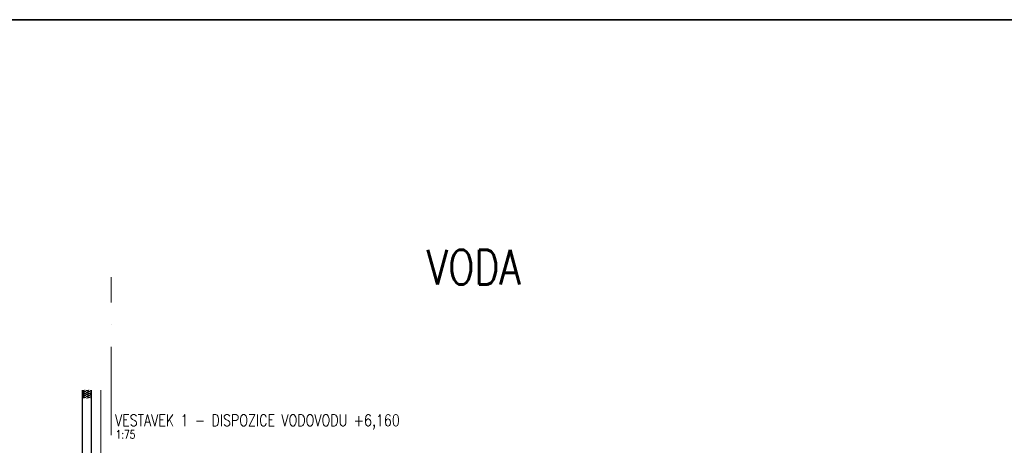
# Model space of a CAD drawing. Header units: millimetres. Extents: x -34728 to 839610, y -480656 to 464976.
# Tile 26 of 69: x 51732 to 74046, y 43235 to 52868. Entities that reach past the tile are written whole.
import ezdxf

# ---------------------------------------------------------------- set-up
doc = ezdxf.new("R2010")
doc.units = ezdxf.units.MM
doc.linetypes.add('ČERCHOVANÁ', pattern=[25.4, 12.7, -6.35, 0, -6.35])
doc.linetypes.add('Čerchovaná 20mm', pattern=[3000, 2000, -500, 0, -500])
doc.layers.get('0').update_dxf_attribs({"color": 9})
for name, color, linetype, lineweight in [('CA_OSY', 9, 'ČERCHOVANÁ', 9), ('CA_PODLAHA25', 9, 'Continuous', 13), ('CA_REZY', 9, 'Continuous', 25), ('CA_SRAFY', 9, 'Continuous', 25), ('TEXT25', 3, 'Continuous', 25), ('TEXT35', 1, 'Continuous', 35)]:
    doc.layers.add(name, color=color, linetype=linetype, lineweight=lineweight)
doc.styles.add('ROMANS', font='romans', dxfattribs={"width": 0.8})

# ---------------------------------------------------------------- blocks, each defined once
blk = doc.blocks.new('A$C06b9d8cb')
at = {"layer": 'CA_SRAFY', "lineweight": 9}
h = blk.add_hatch(dxfattribs=at)
h.set_pattern_fill('FP_5', color=256, angle=-113.578, style=0, pattern_type=2)
h.set_pattern_definition([(336.422, (-645.14, 19392.313), (97.1756, 5e-05), [16.779, -8.852, 44.162, -8.852, -27.382]), (336.422, (-645.14, 19392.313), (97.1756, 5e-05), [-78.645, 16.779, -10.603]), (23.578, (-645.14, 19417.76), (-0.0001, 42.41054), [16.779, -8.852, 44.162, -8.852, -27.382]), (23.578, (-645.14, 19417.76), (-0.0001, 42.41054), [-78.645, 16.779, -10.603]), (270, (-645.14, 19417.76), (97.175, 2e-13), [25.446, -16.964]), (270, (-557.68, 19396.55), (97.175, 2e-13), [25.446, -16.964]), (1e-13, (-629.762, 19424.47), (-7e-14, 42.411), [8.112, -89.063]), (1e-13, (-581.174, 19403.266), (-7e-14, 42.411), [8.112, -89.063]), (1e-13, (-629.762, 19385.6), (-7e-14, 42.411), [8.112, -89.063]), (1e-13, (-581.174, 19364.395), (-7e-14, 42.411), [8.112, -89.063])])
h.paths.add_polyline_path([(-450, 14700), (-650, 14700), (-650, 14515), (-450, 14515)])
at = {"layer": 'CA_OSY', "linetype": 'Čerchovaná 20mm'}
blk.add_line((0, -1322), (0, 17258), dxfattribs=at)
at = {"layer": 'CA_PODLAHA25'}
blk.add_line((-240, 14700), (-240, 12820), dxfattribs=at)
at = {"layer": 'CA_REZY'}
for p, q in [((-650, 9930), (-650, 14700)), ((-450, 11698), (-450, 14700))]:
    blk.add_line(p, q, dxfattribs=at)

msp = doc.modelspace()

# ---------------------------------------------------------------- linework, layer by layer
at = {"color": 220, "lineweight": 35}
msp.add_lwpolyline([(-3797.94, 52868.13), (92217.39, 52868.13), (92217.39, -112340.41), (-3797.94, -112340.41)], close=True, dxfattribs=at)

# ---------------------------------------------------------------- texts
at = {"color": 220, "lineweight": 35, "style": 'ROMANS', "width": 0.8}
msp.add_text('VODA', height=787.5, dxfattribs=at).set_placement((60955.97, 46874.78))
at = {"layer": 'TEXT25', "style": 'ROMANS', "width": 0.8}
msp.add_text('1:75', height=187.5, dxfattribs=at).set_placement((53904.68, 43386.85))
at = {"layer": 'TEXT35', "color": 4, "style": 'ROMANS', "width": 0.8}
msp.add_text('VESTAVEK 1 - DISPOZICE VODOVODU +6,160', height=262.5, dxfattribs=at).set_placement((53891.85, 43670.09))

# ---------------------------------------------------------------- next in the draw order: block references
at = {"color": 220, "lineweight": 35}
msp.add_blockref('A$C06b9d8cb', (53807.03, 29785.72), dxfattribs=at)

doc.saveas('drawing.dxf')
